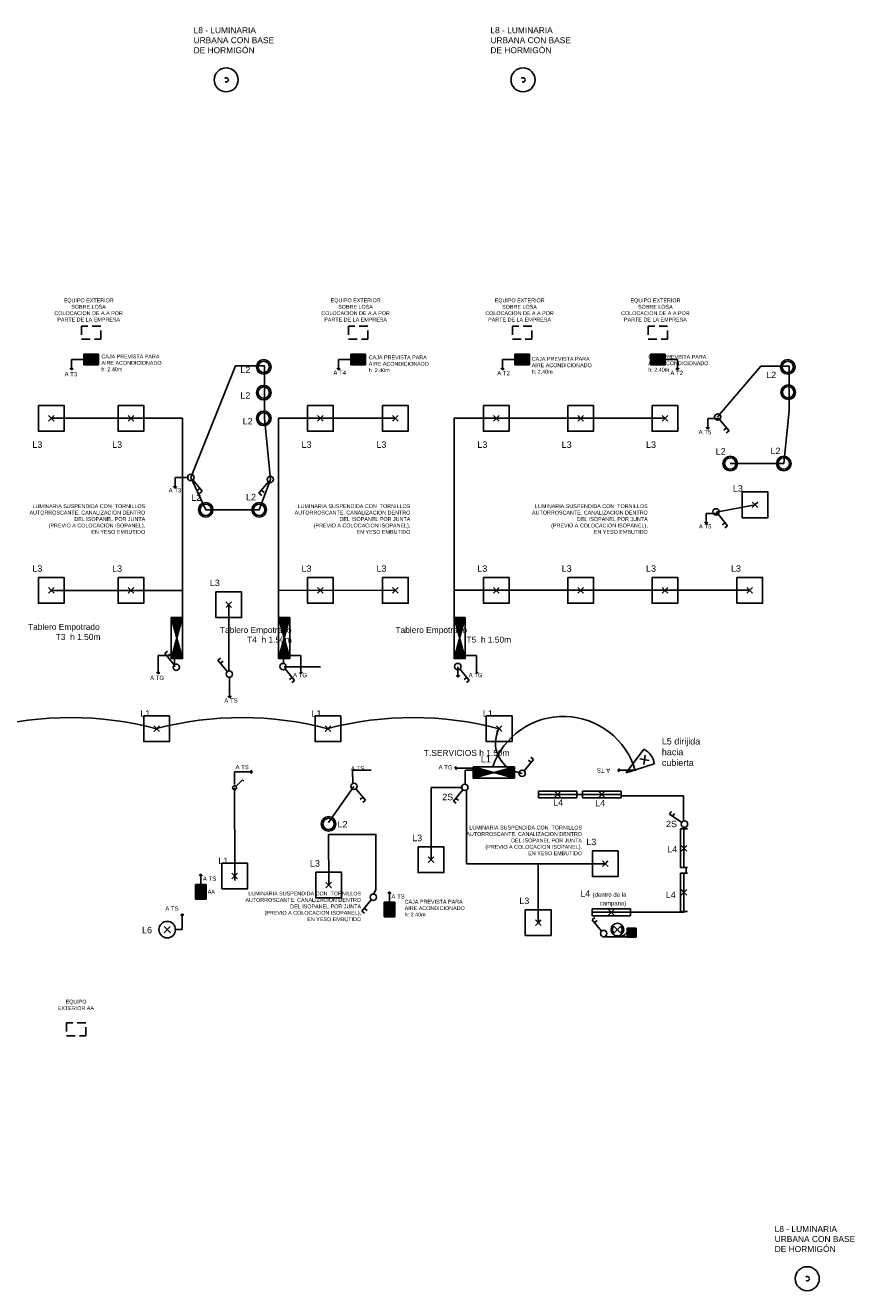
# Model space of a CAD drawing. Header units: metres. Extents: x 74 to 254, y 185 to 216.
# Tile 8 of 8: x 235 to 254, y 185 to 214. Entities that reach past the tile are written whole.
import ezdxf

# ---------------------------------------------------------------- set-up
doc = ezdxf.new("R2010")
doc.units = ezdxf.units.M
doc.header["$LTSCALE"] = 0.8
doc.linetypes.add('CAIF XREF PLANTAS 603$0$RAYITAS', pattern=[0.375, 0.25, -0.125])
doc.linetypes.add('RAYITAS', pattern=[0.375, 0.25, -0.125])
doc.layers.add('A ALUMINIO', color=4, linetype='Continuous')
doc.layers.add('I ILUMINACION', color=90, linetype='Continuous')
doc.layers.add('Bloques de Electrica', color=2, linetype='Continuous', plot=False)
doc.layers.get('0').off()
doc.styles.add('arial', font='arial.ttf')
doc.styles.get("Standard").update_dxf_attribs({"font": 'arial.ttf'})

# ---------------------------------------------------------------- blocks, each defined once
blk = doc.blocks.new('CF')
at = {"ltscale": 0.5}
h = blk.add_hatch(dxfattribs=at)
h.set_pattern_fill('JIS_LC_20', color=1, scale=0.001, style=0)
h.paths.add_polyline_path([(0.171, 0), (-0.171, 0), (-0.171, -0.25), (0.171, -0.25)])
at = {"color": 2, "ltscale": 0.2}
blk.add_line((-0.171, 0), (-0.171, -0.25), dxfattribs=at)
at = {"color": 2}
for p, q in [((0.171, 0), (-0.171, 0)), ((0.171, -0.25), (0.171, 0)), ((-0.171, -0.25), (0.171, -0.25))]:
    blk.add_line(p, q, dxfattribs=at)
blk = doc.blocks.new('UNI')
at = {"color": 2}
for p, q in [((0.043, 0.044), (0.244, 0.25)), ((0.244, 0.25), (0.292, 0.202))]:
    blk.add_line(p, q, dxfattribs=at)
blk.add_circle((0, 0), 0.0616, dxfattribs=at)
blk = doc.blocks.new('B')
at = {"color": 2}
for p, q in [((0.043, 0.044), (0.244, 0.25)), ((0.244, 0.25), (0.292, 0.202)), ((0.192, 0.197), (0.241, 0.149))]:
    blk.add_line(p, q, dxfattribs=at)
blk.add_circle((0, 0), 0.0616, dxfattribs=at)
blk = doc.blocks.new('TAB')
at = {"ltscale": 0.5}
h = blk.add_hatch(dxfattribs=at)
h.set_pattern_fill('JIS_LC_20', color=1, scale=0.001, style=0)
h.set_pattern_definition([(45, (-0.410093, -0.293122), (-0.01414214, 0.01414214), []), (45, (-0.409693, -0.293122), (-0.01414214, 0.01414214), [])])
h.paths.add_polyline_path([(0.41, -0.068), (0, -0.18), (0.41, -0.293)])
h.paths.add_polyline_path([(-0.41, -0.293), (0, -0.18), (-0.41, -0.068)])
at = {"color": 2}
for p, q in [((-0.41, -0.068), (0.41, -0.293)), ((0.41, -0.068), (-0.41, -0.293))]:
    blk.add_line(p, q, dxfattribs=at)
blk.add_lwpolyline([(-0.41, -0.068), (0.41, -0.068), (0.41, -0.293), (-0.41, -0.293)], close=True, dxfattribs=at)
blk = doc.blocks.new('CBRA')
at = {"layer": 'Bloques de Electrica'}
for p, q in [((-0.104, 0.205), (0.104, 0.205)), ((-0.104, 0), (-0.104, 0.205)), ((0.104, 0), (-0.104, 0)), ((0.104, 0.205), (0.104, 0))]:
    blk.add_line(p, q, dxfattribs=at)
at = {"layer": 'Bloques de Electrica', "color": 1}
for p, q in [((-0.104, 0.193), (-0.093, 0.204)), ((-0.104, 0.166), (-0.066, 0.204)), ((-0.104, 0.139), (-0.039, 0.204)), ((-0.104, 0.112), (-0.012, 0.204)), ((-0.104, 0.085), (0.015, 0.204)), ((-0.104, 0.058), (0.042, 0.204)), ((-0.104, 0.032), (0.069, 0.204)), ((-0.104, 0.005), (0.096, 0.204)), ((-0.082, 0), (0.104, 0.186)), ((-0.055, 0), (0.104, 0.159)), ((-0.028, 0), (0.104, 0.132)), ((-0.001, 0), (0.104, 0.105)), ((0.026, 0), (0.104, 0.078)), ((0.053, 0), (0.104, 0.051)), ((0.08, 0), (0.104, 0.025))]:
    blk.add_line(p, q, dxfattribs=at)
blk = doc.blocks.new('foco')
at = {"layer": 'I ILUMINACION'}
for p, q in [((0, 0), (-0.191, 0.662)), ((0.094, 0.604), (-0.068, 0.45)), ((0.09, 0.446), (-0.064, 0.608)), ((0, 0), (0.223, 0.652))]:
    blk.add_line(p, q, dxfattribs=at)
blk.add_arc((0.007, 0.291), 0.42, 59.0185, 118.1175, dxfattribs=at)
blk = doc.blocks.new('luminaria urbana')
at = {"layer": 'I ILUMINACION'}
blk.add_circle((0, 0), 0.28, dxfattribs=at)
at = {"layer": 'I ILUMINACION', "linetype": 'CAIF XREF PLANTAS 603$0$RAYITAS', "ltscale": 0.5}
blk.add_circle((0, 0), 0.05, dxfattribs=at)
blk = doc.blocks.new('l1')
at = {"color": 2}
for p, q in [((0.235, -0.234), (0.296, -0.296)), ((0.3, -0.3), (0.366, -0.235)), ((0.234, -0.365), (0.3, -0.3)), ((0.296, -0.296), (0.365, -0.366))]:
    blk.add_line(p, q, dxfattribs=at)
at = {"color": 1}
blk.add_lwpolyline([(0.6, 0), (0, 0), (0, -0.6), (0.6, -0.6)], close=True, dxfattribs=at)
at = {"layer": 'I ILUMINACION', "insert": (0.151, 0.13), "char_height": 0.15, "attachment_point": 3}
blk.add_mtext_dynamic_manual_height_columns('L1', width=1.08325, gutter_width=12.5, heights=[0], dxfattribs=at)
blk = doc.blocks.new('A$C471D5A2F')
at = {"color": 2}
for p, q in [((0.3, 0.3), (0.234, 0.365)), ((0.304, 0.304), (0.235, 0.234)), ((0.366, 0.235), (0.3, 0.3)), ((0.365, 0.366), (0.304, 0.304))]:
    blk.add_line(p, q, dxfattribs=at)
at = {"color": 1}
blk.add_lwpolyline([(0, 0.6), (0.6, 0.6), (0.6, 0), (0, 0)], close=True, dxfattribs=at)
blk = doc.blocks.new('L4')
at = {"layer": 'I ILUMINACION', "color": 1}
for p, q in [((249.664, 193.666), (248.764, 193.666)), ((248.764, 193.507), (248.764, 193.666)), ((249.664, 193.588), (248.764, 193.588)), ((249.664, 193.507), (248.764, 193.507)), ((249.664, 193.507), (249.664, 193.666))]:
    blk.add_line(p, q, dxfattribs=at)
at = {"layer": 'I ILUMINACION', "color": 2}
for p, q in [((249.219, 193.584), (249.149, 193.653)), ((249.15, 193.522), (249.215, 193.588)), ((249.215, 193.588), (249.279, 193.654)), ((249.28, 193.523), (249.219, 193.584))]:
    blk.add_line(p, q, dxfattribs=at)

msp = doc.modelspace()

# ---------------------------------------------------------------- linework, layer by layer
at = {"layer": 'I ILUMINACION', "ltscale": 0.3}
for p, q in [((236.081, 206.492), (236.081, 206.247)), ((236.366, 206.492), (236.081, 206.492)), ((242.316, 206.492), (242.316, 206.247)), ((242.601, 206.492), (242.316, 206.492)), ((246.145, 206.492), (246.145, 206.247)), ((246.43, 206.492), (246.145, 206.492)), ((249.945, 206.492), (250.23, 206.492)), ((250.23, 206.492), (250.23, 206.247)), ((236.081, 206.247), (236.042, 206.29)), ((236.081, 206.247), (236.118, 206.281)), ((242.316, 206.247), (242.277, 206.29)), ((242.316, 206.247), (242.353, 206.281)), ((246.145, 206.247), (246.106, 206.29)), ((246.145, 206.247), (246.182, 206.281)), ((250.23, 206.247), (250.193, 206.281)), ((250.23, 206.247), (250.269, 206.29)), ((250.938, 205.111), (250.938, 204.865)), ((251.223, 205.111), (250.938, 205.111)), ((250.938, 204.865), (250.899, 204.908)), ((250.938, 204.865), (250.975, 204.9)), ((238.502, 203.489), (238.462, 203.531)), ((238.502, 203.734), (238.502, 203.489)), ((238.787, 203.734), (238.502, 203.734)), ((238.502, 203.489), (238.539, 203.523)), ((250.902, 202.651), (250.862, 202.694)), ((250.902, 202.896), (250.902, 202.651)), ((251.186, 202.896), (250.902, 202.896)), ((250.902, 202.651), (250.939, 202.685)), ((239.751, 200.767), (239.751, 199.219)), ((238.102, 199.397), (238.102, 199.583)), ((238.102, 199.583), (238.408, 199.583)), ((238.102, 199.397), (238.102, 199.152)), ((238.485, 199.316), (238.485, 199.51)), ((241.027, 199.397), (241.027, 199.51)), ((241.436, 199.583), (241.175, 199.583)), ((241.436, 199.397), (241.436, 199.583)), ((241.436, 199.397), (241.436, 199.152)), ((245.536, 199.583), (245.275, 199.583)), ((245.536, 199.397), (245.536, 199.583)), ((245.536, 199.397), (245.536, 199.152)), ((238.102, 199.152), (238.062, 199.195)), ((238.102, 199.152), (238.139, 199.186)), ((239.764, 199.072), (239.764, 199.027)), ((241.891, 199.316), (241.047, 199.316)), ((241.436, 199.152), (241.399, 199.186)), ((241.436, 199.152), (241.476, 199.195)), ((245.1, 199.078), (245.063, 199.113)), ((245.1, 199.316), (245.1, 199.078)), ((245.1, 199.078), (245.14, 199.121)), ((245.536, 199.152), (245.576, 199.195)), ((239.764, 198.841), (239.764, 199.027)), ((239.764, 198.841), (239.764, 198.596)), ((239.764, 198.596), (239.726, 198.63)), ((239.764, 198.596), (239.803, 198.639)), ((240.299, 196.865), (239.887, 196.865)), ((239.887, 196.865), (239.887, 196.567)), ((240.299, 196.865), (240.265, 196.903)), ((240.299, 196.865), (240.265, 196.827)), ((242.829, 196.903), (242.643, 196.904)), ((242.643, 196.904), (242.645, 196.598)), ((242.829, 196.903), (243.075, 196.902)), ((245.03, 196.951), (245.064, 196.989)), ((245.275, 196.951), (245.03, 196.951)), ((245.03, 196.951), (245.073, 196.912)), ((245.274, 196.904), (245.272, 196.579)), ((245.461, 196.903), (245.274, 196.904)), ((245.275, 196.951), (245.461, 196.951)), ((248.834, 196.902), (248.876, 196.942)), ((249.079, 196.903), (248.834, 196.902)), ((248.834, 196.902), (248.868, 196.865)), ((249.079, 196.903), (249.265, 196.904)), ((239.886, 195.526), (239.886, 196.493)), ((245.19, 196.497), (244.474, 196.497)), ((244.474, 194.813), (244.474, 196.497)), ((245.301, 194.721), (245.301, 196.441)), ((248.013, 196.338), (247.883, 196.338)), ((250.371, 196.304), (248.913, 196.304)), ((250.371, 195.716), (250.371, 196.304)), ((250.408, 195.573), (250.408, 195.532)), ((239.89, 194.332), (239.89, 195.522)), ((248.542, 194.721), (245.301, 194.721)), ((239.099, 194.48), (239.062, 194.446)), ((239.099, 194.235), (239.099, 194.48)), ((239.099, 194.48), (239.139, 194.437)), ((250.432, 194.632), (250.432, 194.502)), ((243.502, 194.067), (243.465, 194.032)), ((243.502, 193.821), (243.502, 194.067)), ((243.502, 194.067), (243.541, 194.024)), ((238.663, 193.555), (238.624, 193.513)), ((238.663, 193.555), (238.7, 193.521)), ((248.497, 193.017), (249.06, 193.017))]:
    msp.add_line(p, q, dxfattribs=at)
at = {"layer": 'I ILUMINACION'}
for p, q in [((251.137, 202.93), (252.042, 203.098)), ((246.077, 196.842), (245.752, 196.842)), ((246.977, 193.347), (246.977, 194.721)), ((238.663, 193.186), (238.663, 193.555)), ((238.24, 193.254), (238.386, 193.111)), ((238.242, 193.11), (238.385, 193.256))]:
    msp.add_line(p, q, dxfattribs=at)
at = {"layer": 'I ILUMINACION', "color": 1}
for p, q in [((247.883, 196.417), (246.983, 196.417)), ((246.983, 196.258), (246.983, 196.417)), ((247.883, 196.258), (247.883, 196.417)), ((248.913, 196.417), (248.013, 196.417)), ((248.013, 196.258), (248.013, 196.417)), ((248.913, 196.258), (248.913, 196.417)), ((247.883, 196.339), (246.983, 196.339)), ((247.883, 196.258), (246.983, 196.258)), ((248.913, 196.339), (248.013, 196.339)), ((248.913, 196.258), (248.013, 196.258)), ((250.303, 195.532), (250.303, 194.632)), ((250.462, 195.532), (250.303, 195.532)), ((250.382, 195.532), (250.382, 194.632)), ((250.462, 194.632), (250.303, 194.632)), ((250.303, 194.502), (250.303, 193.602)), ((250.462, 194.502), (250.303, 194.502)), ((250.382, 194.502), (250.382, 193.602)), ((250.462, 193.602), (250.303, 193.602))]:
    msp.add_line(p, q, dxfattribs=at)
at = {"layer": 'I ILUMINACION', "color": 2}
for p, q in [((247.437, 196.335), (247.367, 196.404)), ((247.368, 196.273), (247.433, 196.339)), ((247.433, 196.339), (247.498, 196.405)), ((247.499, 196.274), (247.437, 196.335)), ((248.467, 196.335), (248.397, 196.404)), ((248.398, 196.273), (248.463, 196.339)), ((248.463, 196.339), (248.528, 196.405)), ((248.529, 196.274), (248.467, 196.335)), ((250.382, 195.082), (250.316, 195.147)), ((250.386, 195.086), (250.317, 195.016)), ((250.448, 195.017), (250.382, 195.082)), ((250.447, 195.148), (250.386, 195.086)), ((250.382, 194.052), (250.316, 194.117)), ((250.386, 194.056), (250.317, 193.986)), ((250.448, 193.987), (250.382, 194.052)), ((250.447, 194.118), (250.386, 194.056))]:
    msp.add_line(p, q, dxfattribs=at)
at = {"layer": 'I ILUMINACION', "color": 1, "ltscale": 0.3}
msp.add_line((248.013, 196.338), (247.883, 196.338), dxfattribs=at)
at = {"layer": 'I ILUMINACION', "linetype": 'RAYITAS'}
for points in [[(236.762, 207.267), (236.312, 207.267), (236.312, 206.967), (236.762, 206.967)], [(242.997, 207.267), (242.547, 207.267), (242.547, 206.967), (242.997, 206.967)], [(246.826, 207.267), (246.376, 207.267), (246.376, 206.967), (246.826, 206.967)], [(249.999, 207.267), (249.549, 207.267), (249.549, 206.967), (249.999, 206.967)], [(236.412, 191.006), (235.962, 191.006), (235.962, 190.706), (236.412, 190.706)]]:
    msp.add_lwpolyline(points, close=True, dxfattribs=at)
at = {"layer": 'I ILUMINACION', "ltscale": 0.3}
for points in [[(240.723, 203.691), (240.587, 205.117), (240.587, 206.342), (239.907, 206.342), (238.865, 203.737)], [(251.463, 204.062), (252.713, 204.062), (252.838, 205.291), (252.838, 205.291), (252.838, 206.338), (252.18, 206.337), (251.168, 205.149)], [(238.865, 203.737), (239.212, 202.982), (240.462, 202.982), (240.723, 203.691)], [(242.082, 195.683), (242.082, 195.683), (242.675, 196.527)], [(242.086, 194.221), (242.082, 195.406), (243.187, 195.406), (243.187, 194.121), (243.138, 194.018)]]:
    msp.add_lwpolyline(points, dxfattribs=at)
at = {"layer": 'I ILUMINACION'}
for points in [[(235.604, 205.117), (238.672, 205.117)], [(238.672, 200.47), (238.672, 205.117)], [(243.64, 205.117), (240.912, 205.117)], [(240.912, 205.117), (240.912, 200.47)], [(249.937, 205.117), (245.012, 205.117), (245.012, 200.469)], [(235.604, 201.102), (238.672, 201.102)], [(243.641, 201.103), (240.912, 201.102)], [(251.919, 201.103), (245.012, 201.103)], [(249.135, 193.587), (250.382, 193.587), (250.382, 193.602)], [(238.506, 193.185), (238.663, 193.186)], [(248.91, 193.265), (248.744, 193.104)], [(248.909, 193.103), (248.746, 193.266)]]:
    msp.add_lwpolyline(points, dxfattribs=at)
for centre, radius in [((240.567, 206.317), 0.17), ((252.806, 206.317), 0.17), ((240.567, 206.317), 0.133), ((252.806, 206.317), 0.133), ((240.567, 205.717), 0.17), ((252.817, 205.726), 0.17), ((240.567, 205.717), 0.133), ((252.817, 205.726), 0.133), ((240.567, 205.117), 0.17), ((240.567, 205.117), 0.133), ((251.463, 204.062), 0.17), ((251.463, 204.062), 0.133), ((252.713, 204.062), 0.17), ((252.713, 204.062), 0.133), ((239.212, 202.982), 0.17), ((239.212, 202.982), 0.133), ((240.462, 202.982), 0.17), ((240.462, 202.982), 0.133), ((242.082, 195.65), 0.17), ((242.082, 195.65), 0.133), ((238.313, 193.183), 0.193), ((248.827, 193.185), 0.147)]:
    msp.add_circle(centre, radius, dxfattribs=at)
at = {"layer": 'I ILUMINACION', "ltscale": 0.3}
for centre, radius, start, end in [((236.056, 190.246), 7.887, 75.2346, 104.6457), ((240.056, 190.246), 7.887, 75.2346, 104.6457), ((244.056, 190.246), 7.887, 75.2346, 104.6457), ((247.566, 196.411), 1.747, 15.9003, 160.9543), ((246.697, 197.542), 0.718, 152.269, 262.3857)]:
    msp.add_arc(centre, radius, start, end, dxfattribs=at)
at = {"layer": 'I ILUMINACION'}
for centre, radius, start, end in [((248.827, 193.185), 0.115, 134.9443, 224.2808), ((248.827, 193.185), 0.115, 314.9602, 44.2808), ((248.887, 193.21), 0.186, 247.5282, 334.5624)]:
    msp.add_arc(centre, radius, start, end, dxfattribs=at)

# ---------------------------------------------------------------- block references
at = {"layer": 'A ALUMINIO'}
for name, p in [('luminaria urbana', (239.691, 213.017)), ('luminaria urbana', (246.623, 213.017)), ('l1', (237.766, 198.172)), ('l1', (241.766, 198.172)), ('l1', (245.766, 198.172)), ('l1', (239.59, 194.735)), ('luminaria urbana', (253.262, 185.035))]:
    msp.add_blockref(name, p, dxfattribs=at)
at = {"layer": 'I ILUMINACION'}
for name, p in [('CF', (236.537, 206.617)), ('CF', (242.772, 206.617)), ('CF', (246.601, 206.617)), ('CF', (249.774, 206.617)), ('A$C471D5A2F', (235.304, 204.817)), ('A$C471D5A2F', (237.166, 204.817)), ('A$C471D5A2F', (241.591, 204.817)), ('A$C471D5A2F', (243.34, 204.817)), ('A$C471D5A2F', (245.697, 204.817)), ('A$C471D5A2F', (247.667, 204.817)), ('A$C471D5A2F', (249.637, 204.817)), ('A$C471D5A2F', (251.742, 202.798)), ('A$C471D5A2F', (235.304, 200.802)), ('A$C471D5A2F', (237.166, 200.802)), ('A$C471D5A2F', (241.591, 200.802)), ('A$C471D5A2F', (243.341, 200.802)), ('A$C471D5A2F', (245.697, 200.802)), ('A$C471D5A2F', (247.667, 200.802)), ('A$C471D5A2F', (249.637, 200.802)), ('A$C471D5A2F', (251.619, 200.802)), ('A$C471D5A2F', (239.451, 200.467)), ('A$C471D5A2F', (244.174, 194.513)), ('A$C471D5A2F', (248.242, 194.421)), ('A$C471D5A2F', (241.786, 193.921)), ('A$C471D5A2F', (246.677, 193.047)), ('L4', (-0.529, 0))]:
    msp.add_blockref(name, p, dxfattribs=at)
for name, p, xscale, yscale, zscale, rotation in [('B', (251.168, 205.149), 1.200000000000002, 1.200000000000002, 1.200000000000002, 263.8606648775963), ('B', (238.865, 203.737), 1.200000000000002, 1.200000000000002, 1.200000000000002, 263.8606648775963), ('B', (240.723, 203.691), -1.200000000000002, 1.200000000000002, 1.200000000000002, 96.13933512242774), ('B', (251.131, 202.934), 1.200000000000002, 1.200000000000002, 1.200000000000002, 263.8606648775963), ('TAB', (238.751, 199.99), 1.169999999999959, 1.169999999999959, 1.169999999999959, 270), ('TAB', (241.255, 199.99), 1.169999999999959, 1.169999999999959, 1.169999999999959, 270), ('TAB', (245.355, 199.99), 1.169999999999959, 1.169999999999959, 1.169999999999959, 270), ('B', (238.525, 199.307), 1.200000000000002, 1.200000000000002, 1.200000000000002, 83.86066487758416), ('B', (239.764, 199.146), 1.200000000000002, 1.200000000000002, 1.200000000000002, 83.86066487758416), ('B', (241.019, 199.324), 1.200000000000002, 1.200000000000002, 1.200000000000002, 263.8606648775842), ('B', (245.1, 199.324), 1.200000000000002, 1.200000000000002, 1.200000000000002, 263.8606648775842), ('B', (246.602, 196.831), -1.200000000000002, 1.200000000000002, 1.200000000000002, 276.1393351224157), ('TAB', (245.941, 196.638), 1.169999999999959, 1.169999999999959, 1.169999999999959, 179.9999999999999), ('B', (242.675, 196.527), 1.200000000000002, 1.200000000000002, 1.200000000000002, 263.8606648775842), ('B', (245.264, 196.505), -1.200000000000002, 1.200000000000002, 1.200000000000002, 96.13933512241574), ('B', (250.393, 195.645), 1.200000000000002, 1.200000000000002, 1.200000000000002, 101.0484232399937), ('B', (243.126, 193.939), -1.200000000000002, 1.200000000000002, 1.200000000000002, 96.13933512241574), ('B', (248.505, 193.091), 1.200000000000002, 1.200000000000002, 1.200000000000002, 83.86066487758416)]:
    msp.add_blockref(name, p, dxfattribs=dict(at, xscale=xscale, yscale=yscale, zscale=zscale, rotation=rotation))
at = {"layer": 'I ILUMINACION', "xscale": -1}
for name, p, rotation in [('foco', (249.032, 196.839, -10), 304.4744975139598), ('CBRA', (249.16, 193.215), 179.9522673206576)]:
    msp.add_blockref(name, p, dxfattribs=dict(at, rotation=rotation))
at = {"layer": 'I ILUMINACION', "xscale": 0.75, "yscale": 0.75, "zscale": 0.75}
msp.add_blockref('UNI', (239.886, 196.493), dxfattribs=at)
at = {"layer": 'I ILUMINACION'}
for p, rotation in [((238.974, 194.064), 90.00000000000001), ((243.377, 193.65), 89.99999999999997)]:
    msp.add_blockref('CF', p, dxfattribs=dict(at, rotation=rotation))

# ---------------------------------------------------------------- texts
at = {"layer": 'I ILUMINACION', "style": 'arial'}
for s, insert, char_height, width, attachment_point in [('L8 - LUMINARIA URBANA CON BASE DE HORMIGÓN ', (238.929, 213.638), 0.14, 2.01484, 7), ('L8 - LUMINARIA URBANA CON BASE DE HORMIGÓN ', (245.861, 213.638), 0.14, 2.01484, 7), ('\\pi0.24828;EQUIPO EXTERIOR\\P\\pi0.42331;SOBRE LOSA\\P\\pi0.029848;COLOCACION DE A.A POR \\P\\pi0.096979;PARTE DE LA EMPRESA', (235.648, 207.916), 0.09, 1.6517, 1), ('\\pi0.24828;EQUIPO EXTERIOR\\P\\pi0.42331;SOBRE LOSA\\P\\pi0.029848;COLOCACION DE A.A POR \\P\\pi0.096979;PARTE DE LA EMPRESA', (241.883, 207.916), 0.09, 1.6517, 1), ('\\pi0.24828;EQUIPO EXTERIOR\\P\\pi0.42331;SOBRE LOSA\\P\\pi0.029848;COLOCACION DE A.A POR \\P\\pi0.096979;PARTE DE LA EMPRESA', (245.712, 207.916), 0.09, 1.6517, 1), ('\\pi0.24828;EQUIPO EXTERIOR\\P\\pi0.42331;SOBRE LOSA\\P\\pi0.029848;COLOCACION DE A.A POR \\P\\pi0.096979;PARTE DE LA EMPRESA', (248.885, 207.916), 0.09, 1.6517, 1), ('\\pi0.58912;EQUIPO \\P\\pi0.40805;EXTERIOR AA', (235.35, 191.546), 0.09, 1.6517, 1), ('L8 - LUMINARIA URBANA CON BASE DE HORMIGÓN ', (252.501, 185.656), 0.14, 2.01484, 7)]:
    msp.add_mtext(s, dxfattribs=dict(at, insert=insert, char_height=char_height, width=width, attachment_point=attachment_point))
for s, insert, char_height, attachment_point in [('CAJA PREVISTA PARA\\PAIRE ACONDICIONADO\\Ph: 2.40m', (236.776, 206.215), 0.09, 7), ('CAJA PREVISTA PARA\\PAIRE ACONDICIONADO\\Ph: 2.40m', (243.02, 206.194), 0.09, 7), ('CAJA PREVISTA PARA\\PAIRE ACONDICIONADO\\Ph: 2.40m', (246.825, 206.159), 0.09, 7), ('CAJA PREVISTA PARA\\PAIRE ACONDICIONADO\\Ph: 2.40m', (249.549, 206.206), 0.09, 7), ('LUMINARIA SUSPENDIDA CON  TORNILLOS \\PAUTORROSCANTE. CANALIZACION DENTRO \\PDEL ISOPANEL POR JUNTA\\P(PREVIO A COLOCACION ISOPANEL), \\PEN YESO EMBUTIDO', (237.799, 202.42), 0.09, 9), ('LUMINARIA SUSPENDIDA CON  TORNILLOS \\PAUTORROSCANTE. CANALIZACION DENTRO \\PDEL ISOPANEL POR JUNTA\\P(PREVIO A COLOCACION ISOPANEL), \\PEN YESO EMBUTIDO', (243.991, 202.42), 0.09, 9), ('LUMINARIA SUSPENDIDA CON  TORNILLOS \\PAUTORROSCANTE. CANALIZACION DENTRO \\PDEL ISOPANEL POR JUNTA\\P(PREVIO A COLOCACION ISOPANEL), \\PEN YESO EMBUTIDO', (249.536, 202.42), 0.09, 9), ('Tablero Empotrado', (236.736, 200.138), 0.14, 9), ('Tablero Empotrado', (241.217, 200.065), 0.14, 9), ('Tablero Empotrado', (245.317, 200.065), 0.14, 9), ('T3  h 1.50m', (236.753, 199.943), 0.14, 9), ('T4  h 1.50m', (241.221, 199.88), 0.14, 9), ('T5  h 1.50m', (246.345, 199.88), 0.14, 9), ('T.SERVICIOS h 1.50m', (246.307, 197.236), 0.14, 9), ('LUMINARIA SUSPENDIDA CON  TORNILLOS \\PAUTORROSCANTE. CANALIZACION DENTRO \\PDEL ISOPANEL POR JUNTA\\P(PREVIO A COLOCACION ISOPANEL), \\PEN YESO EMBUTIDO', (248.001, 194.918), 0.09, 9), ('AA', (239.259, 194.023), 0.09, 7), ('LUMINARIA SUSPENDIDA CON  TORNILLOS \\PAUTORROSCANTE. CANALIZACION DENTRO \\PDEL ISOPANEL POR JUNTA\\P(PREVIO A COLOCACION ISOPANEL), \\PEN YESO EMBUTIDO', (242.841, 193.379), 0.09, 9), ('CAJA PREVISTA PARA\\PAIRE ACONDICIONADO\\Ph: 2.40m', (243.858, 193.488), 0.09, 7)]:
    msp.add_mtext(s, dxfattribs=dict(at, insert=insert, char_height=char_height, attachment_point=attachment_point))
at = {"layer": 'I ILUMINACION'}
for s, width, insert, char_height, attachment_point in [('A T3', 1.08325, (236.21, 206.197), 0.1, 3), ('L2', 1.08325, (240.255, 206.324), 0.15, 3), ('A T4', 1.08325, (242.489, 206.233), 0.1, 3), ('A T2', 1.08325, (246.316, 206.224), 0.1, 3), ('A T2', 1.08325, (250.064, 206.226), 0.1, 1), ('L2', 1.08325, (252.535, 206.207), 0.15, 3), ('L2', 1.08325, (240.255, 205.724), 0.15, 3), ('L2', 1.08325, (240.31, 205.124), 0.15, 3), ('A T5', 1.08325, (250.725, 204.845), 0.1, 1), ('{\\fArial|b0|i0|c0|p34;L3}', 1.08325, (235.396, 204.578), 0.15, 3), ('{\\fArial|b0|i0|c0|p34;L3}', 1.08325, (237.259, 204.578), 0.15, 3), ('{\\fArial|b0|i0|c0|p34;L3}', 1.08325, (241.684, 204.578), 0.15, 3), ('{\\fArial|b0|i0|c0|p34;L3}', 1.08325, (243.433, 204.578), 0.15, 3), ('{\\fArial|b0|i0|c0|p34;L3}', 1.08325, (245.789, 204.578), 0.15, 3), ('{\\fArial|b0|i0|c0|p34;L3}', 1.08325, (247.76, 204.578), 0.15, 3), ('{\\fArial|b0|i0|c0|p34;L3}', 1.08325, (249.73, 204.578), 0.15, 3), ('L2', 1.08325, (251.357, 204.42), 0.15, 3), ('L2', 1.08325, (252.638, 204.434), 0.15, 3), ('{\\fArial|b0|i0|c0|p34;L3}', 1.08325, (251.757, 203.558), 0.15, 3), ('A T3', 1.08325, (238.347, 203.486), 0.1, 1), ('L2', 1.08325, (239.106, 203.341), 0.15, 3), ('L2', 1.08325, (240.387, 203.354), 0.15, 3), ('A T5', 1.08325, (250.729, 202.647), 0.1, 1), ('{\\fArial|b0|i0|c0|p34;L3}', 1.08325, (235.396, 201.686), 0.15, 3), ('{\\fArial|b0|i0|c0|p34;L3}', 1.08325, (237.259, 201.686), 0.15, 3), ('{\\fArial|b0|i0|c0|p34;L3}', 1.08325, (241.684, 201.686), 0.15, 3), ('{\\fArial|b0|i0|c0|p34;L3}', 1.08325, (243.434, 201.686), 0.15, 3), ('{\\fArial|b0|i0|c0|p34;L3}', 1.08325, (245.789, 201.686), 0.15, 3), ('{\\fArial|b0|i0|c0|p34;L3}', 1.08325, (247.76, 201.686), 0.15, 3), ('{\\fArial|b0|i0|c0|p34;L3}', 1.08325, (249.73, 201.686), 0.15, 3), ('{\\fArial|b0|i0|c0|p34;L3}', 1.08325, (251.712, 201.686), 0.15, 3), ('{\\fArial|b0|i0|c0|p34;L3}', 1.08325, (239.543, 201.351), 0.15, 3), ('A TG', 1.08325, (237.914, 199.11), 0.1, 1), ('A TG', 1.08325, (241.579, 199.174), 0.1, 3), ('A TG', 1.08325, (245.679, 199.174), 0.1, 3), ('{\\fArial|b0|i0|c0|p34;A TS}', 1.08325, (239.958, 198.58), 0.1, 3), ('L5 dirijida hacia cubierta', 1.08325, (249.865, 197.654), 0.15, 1), ('A TG', 1.08325, (244.977, 197.023), 0.1, 3), ('{\\fArial|b0|i0|c0|p34;L1}', 1.08325, (245.871, 197.239), 0.15, 3), ('{\\fArial|b0|i0|c0|p34;A TS}', 1.08325, (242.606, 196.997), 0.1, 1), ('{\\fArial|b0|i0|c0|p34;2S}', 1.08325, (244.992, 196.354), 0.15, 3), ('{\\fArial|b0|i0|c0|p34;L4}', 1.08325, (247.562, 196.226), 0.15, 3), ('{\\fArial|b0|i0|c0|p34;L4}', 1.08325, (248.542, 196.212), 0.15, 3), ('L2', 1.08325, (242.524, 195.719), 0.15, 3), ('{\\fArial|b0|i0|c0|p34;2S}', 1.08325, (250.218, 195.725), 0.15, 3), ('{\\fArial|b0|i0|c0|p34;L3}', 1.08325, (244.267, 195.397), 0.15, 3), ('{\\fArial|b0|i0|c0|p34;L3}', 1.08325, (248.334, 195.305), 0.15, 3), ('{\\fArial|b0|i0|c0|p34;L4}', 1.08325, (250.223, 195.133), 0.15, 3), ('{\\fArial|b0|i0|c0|p34;L3}', 1.08325, (241.878, 194.805), 0.15, 3), ('A TS', 1.08325, (239.458, 194.422), 0.1, 3), ('L4 {\\H0.66667x;(dentro de la campana)}', 1.41476, (249.034, 194.099), 0.15, 3), ('{\\fArial|b0|i0|c0|p34;L4}', 1.08325, (250.19, 194.069), 0.15, 3), ('A TS', 1.08325, (243.86, 194.008), 0.1, 3), ('{\\fArial|b0|i0|c0|p34;L3}', 1.08325, (246.77, 193.931), 0.15, 3), ('{\\fArial|b0|i0|c0|p34;A TS}', 1.08325, (238.579, 193.724), 0.1, 3), ('{\\fArial|b0|i0|c0|p34;L6}', 1.08325, (237.725, 193.248), 0.15, 1)]:
    msp.add_mtext_dynamic_manual_height_columns(s, width=width, gutter_width=12.5, heights=[0], dxfattribs=dict(at, insert=insert, char_height=char_height, attachment_point=attachment_point))
at = {"layer": 'I ILUMINACION', "char_height": 0.1, "attachment_point": 1}
for insert, rotation in [((239.907, 197.025), 0.4631), ((248.661, 196.85), 180)]:
    msp.add_mtext_dynamic_manual_height_columns('{\\fArial|b0|i0|c0|p34;A TS}', width=1.08325, gutter_width=12.5, heights=[0], dxfattribs=dict(at, insert=insert, rotation=rotation))

doc.saveas('drawing.dxf')
